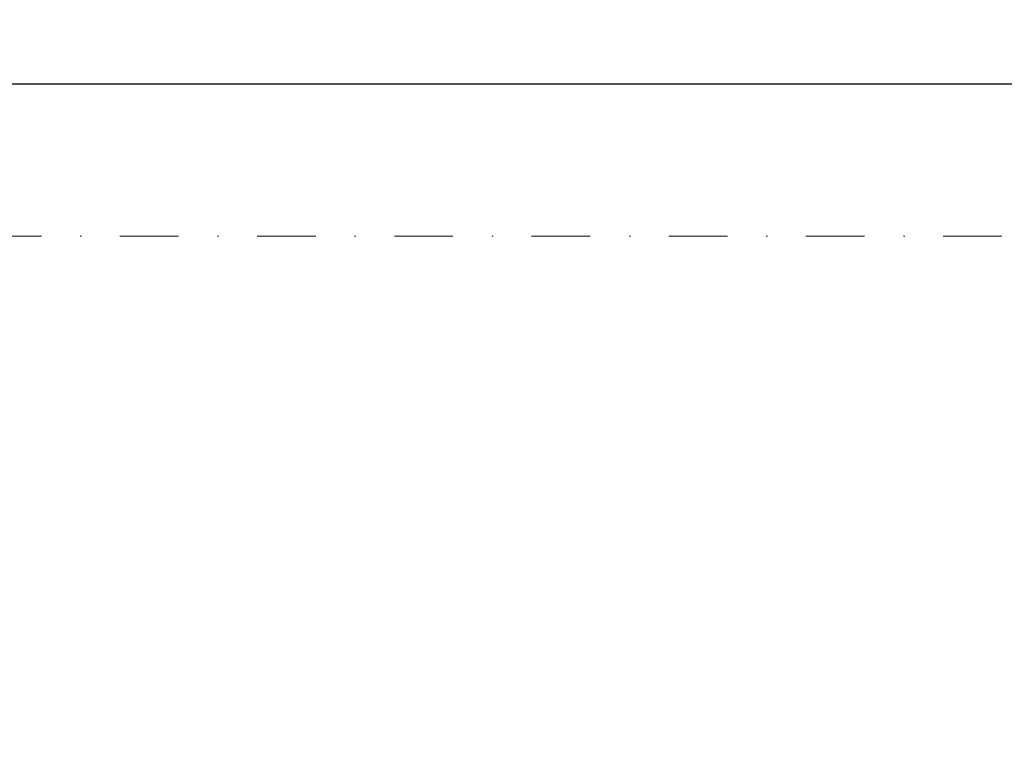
# Model space of a CAD drawing. Header units: millimetres. Extents: x -1898 to 1013, y -439 to 713.
# Tile 46 of 54: x 216 to 418, y 565 to 713. Entities that reach past the tile are written whole.
import ezdxf
from ezdxf import colors
from ezdxf.entities.mleader import LeaderData, LeaderLine
from ezdxf.math import Vec2, Vec3

# ---------------------------------------------------------------- set-up
doc = ezdxf.new("R2010")
doc.units = ezdxf.units.MM
doc.linetypes.add('Dash dot', pattern=[1.4, 0.6, -0.4, 0, -0.4])
doc.layers.add('A-ANNO-SYMB', color=7, linetype='Continuous', lineweight=9)
doc.layers.add('G-ANNO-DIMS', color=7, linetype='Continuous', lineweight=9)
doc.styles.add('ID_Arial_skala 1 100', font='arial.ttf', dxfattribs={"height": 25})

# ---------------------------------------------------------------- blocks, each defined once
blk = doc.blocks.new('_Open90')
at = {"color": 0, "linetype": 'ByBlock', "lineweight": -2}
for p, q in [((-0.5, 0.5), (0, 0)), ((0, 0), (-1, 0)), ((0, 0), (-0.5, -0.5))]:
    blk.add_line(p, q, dxfattribs=at)

msp = doc.modelspace()

# ---------------------------------------------------------------- linework, layer by layer
at = {"layer": 'A-ANNO-SYMB', "linetype": 'Dash dot', "ltscale": 20}
msp.add_lwpolyline([(-127.99, -252.61), (585.61, -252.61, 0.414214), (615.61, -222.61), (615.61, 638.68, 0.414214), (585.61, 668.68), (-127.99, 668.68, 0.414214), (-157.99, 638.68), (-157.99, -222.61, 0.414214)], format="xyb", close=True, dxfattribs=at)

# ---------------------------------------------------------------- leaders
at = {"layer": 'G-ANNO-DIMS'}
ml = msp.add_multileader_mtext('Standard', dxfattribs=at)
ml.set_content('DESKA\\PLD14022S', color=256, style='ID_Arial_skala 1 100')
ml.set_leader_properties()
ml.set_arrow_properties(name='OPEN90')
ml.build(insert=Vec2(0, 0))
ml.multileader.update_dxf_attribs({"text_right_attachment_type": 6, "dogleg_length": 0.36, "arrow_head_size": 25})
ctx = ml.context
ctx.base_point, ctx.char_height, ctx.arrow_head_size, ctx.landing_gap_size, ctx.plane_origin = Vec3(686.6, 699.83), 25, 25, 0.09, Vec3(149.07, 945.84)
ctx.right_attachment = 6
notes = []
notes.append((ctx, [(0, (1, 1, 0), (196.14, 699.83), (1, 0), 490.47, [(0, [(-26.15, 307.16)], 0, [])])]))
ctx.mtext.insert, ctx.mtext.width, ctx.mtext.flow_direction = Vec3(686.69, 712.54), 137.3636, 5
for ctx, leaders in notes:
    for number, flags, end, landing, length, lines in leaders:
        leader = LeaderData()
        leader.index, (leader.has_last_leader_line, leader.has_dogleg_vector, leader.attachment_direction) = number, flags
        leader.last_leader_point, leader.dogleg_vector, leader.dogleg_length = Vec3(end), Vec3(landing), length
        for number, points, colour, breaks in lines:
            line = LeaderLine()
            line.index, line.vertices, line.color, line.breaks = number, Vec3.list(points), colors.encode_raw_color(colour), breaks
            leader.lines.append(line)
        ctx.leaders.append(leader)

doc.saveas('drawing.dxf')
